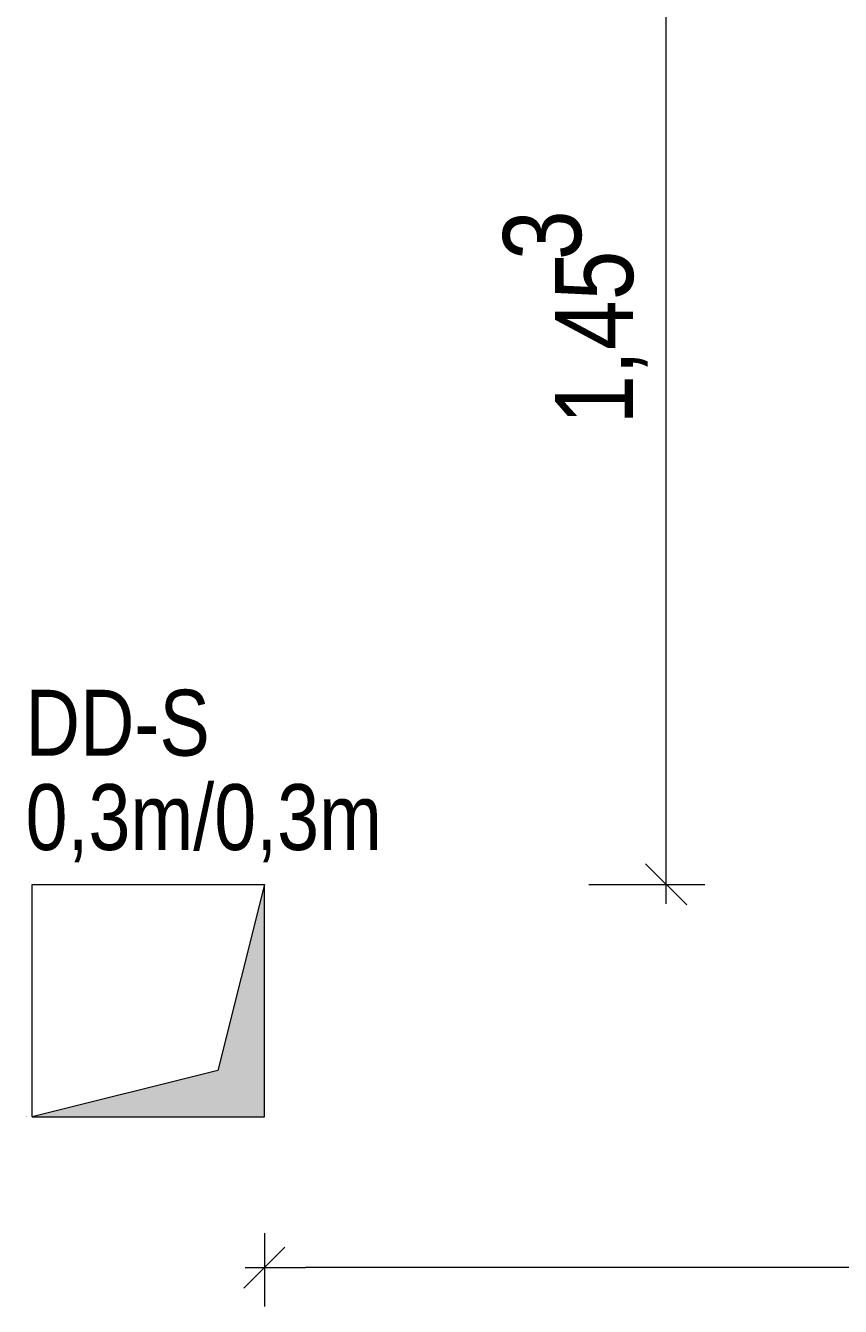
# Model space of a CAD drawing. Extents: x -720 to 300, y 62 to 1162.
# Tile 90 of 143: x -375 to -354, y 956 to 989. Entities that reach past the tile are written whole.
import ezdxf

# ---------------------------------------------------------------- set-up
doc = ezdxf.new("R2010")
doc.units = 0
doc.layers.get('0').update_dxf_attribs({"lineweight": 13})
doc.layers.add('30 -35 Decken- 11 Durchbruch', color=5, linetype='Continuous', lineweight=15, true_color=0x0000ff)
doc.layers.add('70 -76 Bemaßung- 2 Allgemein', color=9, linetype='Continuous', lineweight=5, true_color=0x808080)
doc.styles.get("Standard").update_dxf_attribs({"font": 'ARIALN.TTF'})

# ---------------------------------------------------------------- blocks, each defined once
blk = doc.blocks.new('Referenz-A06G94038I')
at = {"layer": '30 -35 Decken- 11 Durchbruch', "color": 0, "linetype": 'Continuous', "lineweight": -2, "ltscale": 0.13}
for p, q in [((-375.157, 960.862), (-375.157, 966.862)), ((-375.157, 966.862), (-369.157, 966.862)), ((-369.157, 966.862), (-370.357, 962.062)), ((-369.157, 960.862), (-369.157, 966.862)), ((-370.357, 962.062), (-375.157, 960.862)), ((-375.157, 960.862), (-369.157, 960.862))]:
    blk.add_line(p, q, dxfattribs=at)
at = {"layer": '30 -35 Decken- 11 Durchbruch', "color": 0, "lineweight": -2}
for points in [[(-369.157, 960.862), (-370.357, 962.062), (-369.157, 966.862)], [(-370.357, 960.862), (-375.157, 960.862), (-370.357, 962.062)], [(-370.357, 960.862), (-370.357, 962.062), (-369.157, 960.862)]]:
    blk.add_solid(points, dxfattribs=at)
at = {"layer": '70 -76 Bemaßung- 2 Allgemein', "color": 0, "linetype": 'Continuous', "lineweight": -2, "ltscale": 0.13}
for p, q in [((-358.785, 967.923), (-358.785, 994.852)), ((-358.785, 966.362), (-358.785, 967.923)), ((-358.254, 966.332), (-359.315, 967.393)), ((-360.785, 966.862), (-357.785, 966.862)), ((-369.157, 957.862), (-369.157, 955.973)), ((-369.688, 956.442), (-368.627, 957.504)), ((-369.657, 956.973), (-368.097, 956.973)), ((-307.418, 956.973), (-368.097, 956.973))]:
    blk.add_line(p, q, dxfattribs=at)
at = {"layer": '30 -35 Decken- 11 Durchbruch', "color": 0, "linetype": 'Continuous', "lineweight": -2, "ltscale": 0.13, "char_height": 1.7, "attachment_point": 1}
for s, insert in [('{\\fArial Narrow;DD-S}', (-375.324, 971.882)), ('{\\fArial Narrow;0,3m/0,3m}', (-375.324, 969.447))]:
    blk.add_mtext(s, dxfattribs=dict(at, insert=insert))
at = {"layer": '30 -35 Decken- 11 Durchbruch', "color": 0, "linetype": 'ByBlock', "lineweight": -2, "ltscale": 0.13, "insert": (-375.323, 960.866), "char_height": 0.0036, "attachment_point": 1}
for s in ['{\\fArial Narrow;prm1_name}', '{\\fArial Narrow;prm4_type}', '{\\fArial Narrow;prm5_name}', '{\\fArial Narrow;prm5_value}', '{\\fArial Narrow;prm4_name}', '{\\fArial Narrow;IFC_UUID}', '{\\fArial Narrow;prm0_type}', '{\\fArial Narrow;prm2_type}', '{\\fArial Narrow;prm1_value}', '{\\fArial Narrow;prm0_name}', '{\\fArial Narrow;prm2_value}', '{\\fArial Narrow;prm1_type}', '{\\fArial Narrow;prm2_name}', '{\\fArial Narrow;instanceID}', '{\\fArial Narrow;prm0_value}', '{\\fArial Narrow;prm3_name}', '{\\fArial Narrow;prm3_type}', '{\\fArial Narrow;prm3_value}', '{\\fArial Narrow;prm4_value}', '{\\fArial Narrow;prm5_type}', '{\\fArial Narrow;prm6_name}', '{\\fArial Narrow;prm6_value}', '{\\fArial Narrow;prm7_type}', '{\\fArial Narrow;prm7_value}', '{\\fArial Narrow;prm7_name}', '{\\fArial Narrow;prm6_type}']:
    blk.add_mtext(s, dxfattribs=at)
at = {"layer": '70 -76 Bemaßung- 2 Allgemein', "color": 0, "linetype": 'Continuous', "lineweight": -2, "ltscale": 0.13, "char_height": 2.01377, "attachment_point": 1, "rotation": 90}
for s, insert in [('{\\fArial Narrow;3}', (-362.995, 982.969)), ('{\\fArial Narrow;1,45}', (-361.653, 978.724))]:
    blk.add_mtext(s, dxfattribs=dict(at, insert=insert))

msp = doc.modelspace()

# ---------------------------------------------------------------- block references
at = {"color": 8, "lineweight": 13, "ltscale": 0.13, "true_color": 0x808080}
msp.add_blockref('Referenz-A06G94038I', (0, 0), dxfattribs=at)

doc.saveas('drawing.dxf')
